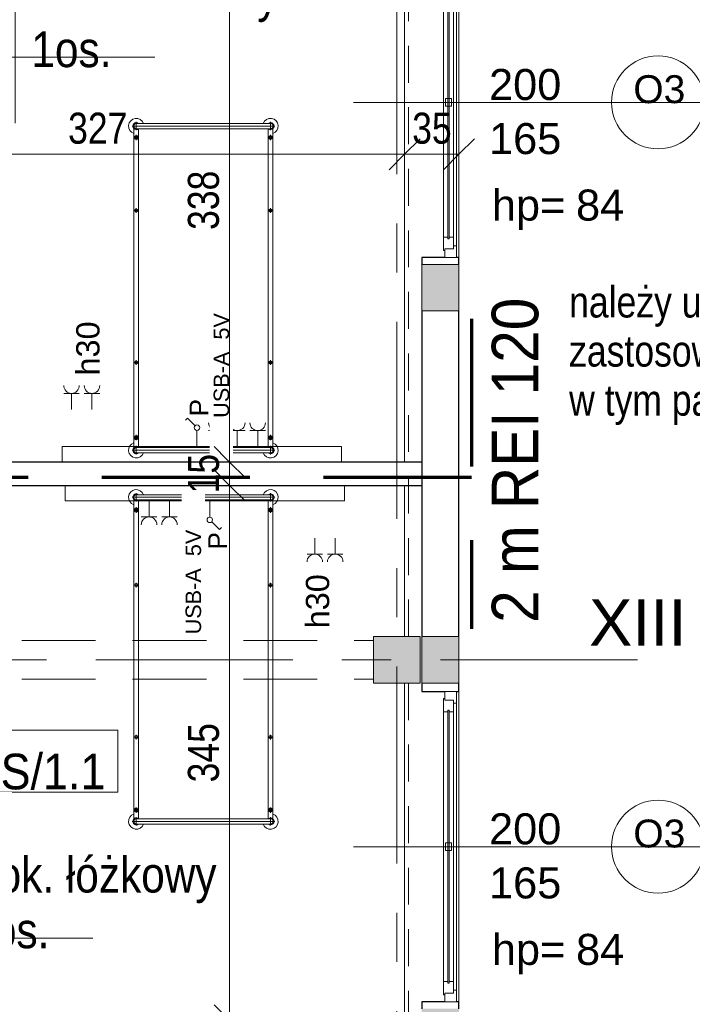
# Model space of a CAD drawing. Header units: centimetres. Extents: x -1631 to 21770, y -8842 to 3590.
# Tile 83 of 133: x 944 to 1378, y 666 to 1301. Entities that reach past the tile are written whole.
import ezdxf

# ---------------------------------------------------------------- set-up
doc = ezdxf.new("R2010")
doc.units = ezdxf.units.CM
for name, pattern in [('Długa kreska', [142.875, 95.25, -47.625]), ('Oś', [222.25, 127, -31.75, 31.75, -31.75]), ('Ponad', [39.688, 23.813, -15.875]), ('Ukryte', [71.438, 47.625, -23.813])]:
    doc.linetypes.add(name, pattern=pattern)
for name, color, linetype, lineweight in [('A-ANNO-DIMS', 211, 'Continuous', 13), ('A-ANNO-DIMS-100', 211, 'Continuous', 13), ('A-ANNO-NOTE', 131, 'Continuous', 9), ('A-AREA-IDEN', 2, 'Continuous', 13), ('A-DETL', 90, 'Continuous', 9), ('A-DETL-HDLN', 90, 'Ukryte', 9), ('A-FLOR-OVHD', 1, 'Ponad', 9), ('A-GLAZ', 151, 'Continuous', 13), ('A-GLAZ-IDEN', 152, 'Continuous', 13), ('A-WALL', 113, 'Continuous', 13), ('A-WALL-IDEN', 211, 'Continuous', 13), ('A-WALL-PATT', 111, 'Continuous', 13), ('G-ANNO-TEXT', 231, 'Continuous', 13), ('I-FURN', 30, 'Continuous', 9), ('Q-SPCQ', 91, 'Continuous', 9), ('S-COLS', 52, 'Continuous', 13), ('S-GRID', 1, 'Continuous', 13), ('S-GRID-IDEN', 1, 'Continuous', 13)]:
    doc.layers.add(name, color=color, linetype=linetype, lineweight=lineweight)
doc.styles.add('Arial Narrow_3', font='ARIALN.TTF', dxfattribs={"height": 20})
doc.styles.add('Arial Narrow_5', font='ARIALN.TTF', dxfattribs={"height": 20})
doc.styles.add('Arial_10', font='arial.ttf', dxfattribs={"height": 20})
doc.styles.add('Arial_11', font='arial.ttf', dxfattribs={"width": 0.85, "height": 23})
doc.styles.add('Arial_12', font='arial.ttf', dxfattribs={"width": 0.9, "height": 23})
doc.styles.add('Arial_13', font='arial.ttf', dxfattribs={"height": 0.2})
doc.styles.add('Arial_4', font='arial.ttf', dxfattribs={"height": 10})
doc.styles.add('Arial_5', font='arial.ttf', dxfattribs={"height": 12})
doc.styles.add('Arial_6', font='arial.ttf', dxfattribs={"height": 15})
doc.styles.add('Arial_7', font='arial.ttf', dxfattribs={"height": 30})
doc.styles.add('Arial_8', font='arial.ttf', dxfattribs={"height": 18})
doc.styles.add('Arial_9', font='arial.ttf', dxfattribs={"width": 0.9, "height": 30})
doc.dimstyles.new('Diagonal_1_100__0__wewnętrzne', dxfattribs={"dimscale": 30.48, "dimtxt": 20.468619, "dimasz": 0.656168, "dimexe": 0.164042, "dimexo": 0.0625, "dimgap": 0.032808, "dimtad": 1, "dimdec": 0, "dimdsep": 46, "dimtxsty": 'Arial Narrow_5', "dimblk1": 'OBLIQUE', "dimblk2": 'OBLIQUE', "dimsah": 1, "dimcen": 0.09, "dimazin": 0, "dimtfac": 1, "dimtdec": 4, "dimtix": 1, "dimtmove": 0, "dimatfit": 3, "dimfxl": 0, "dimtvp": 1, "dimtolj": 1, "dimtzin": 0, "dimarcsym": 0})
doc.dimstyles.new('Diagonal_1_100__0__wewnętrzne_2', dxfattribs={"dimscale": 30.48, "dimtxt": 20.468619, "dimasz": 0.656168, "dimexe": 0.164042, "dimexo": 0.0625, "dimgap": 0.032808, "dimtad": 1, "dimdec": 0, "dimdsep": 46, "dimtxsty": 'Arial Narrow_5', "dimblk1": 'OBLIQUE', "dimblk2": 'OBLIQUE', "dimsah": 1, "dimcen": 0.09, "dimazin": 0, "dimtfac": 1, "dimtdec": 4, "dimtix": 1, "dimtmove": 2, "dimatfit": 3, "dimfxl": 0, "dimtvp": 1, "dimtolj": 1, "dimtzin": 0, "dimarcsym": 0})

# ---------------------------------------------------------------- blocks, each defined once
blk = doc.blocks.new('M_Concrete-Square-Column - 300 x 300mm-1795931-6_piętro IV __13_80 m_ - stan projektowany')
at = {"layer": 'S-COLS', "lineweight": 9}
blk.add_hatch(color=254, dxfattribs=at).paths.add_polyline_path([(15, -15), (15, 15), (-15, 15), (-15, -15)], flags=0)
for p, q in [((15, 15), (-15, 15)), ((-15, 15), (-15, -15)), ((15, -15), (15, 15)), ((-15, -15), (15, -15))]:
    blk.add_line(p, q, dxfattribs=at)
blk = doc.blocks.new('łóżko 195x90 typ FAMED _102039_ - łóżko 195x90 typ FAMED _102039_-832813-6_piętro IV __13_80 m_ - stan projektowany')
at = {"layer": 'I-FURN'}
for p, q in [((-45.98, 104.75), (45.97, 104.75)), ((-44.75, 103.1), (-44.75, -102.61)), ((-43.25, 102.02), (-43.25, 107.47)), ((-43.25, 106.45), (43.25, 106.45)), ((-43.25, 103.05), (43.25, 103.05)), ((-41.75, -102.55), (-41.75, 103.1)), ((41.75, -102.61), (41.75, 103.05)), ((43.25, 102.02), (43.25, 107.47)), ((44.75, 103.1), (44.75, -102.61)), ((-45, 96.6), (-41.5, 96.6)), ((-43.25, 94.85), (-43.25, 98.35)), ((45, 96.6), (41.5, 96.6)), ((43.25, 94.85), (43.25, 98.35)), ((-44.75, 48.19), (-41.75, 48.19)), ((-43.25, 49.69), (-43.25, 46.69)), ((44.75, 48.19), (41.75, 48.19)), ((43.25, 49.69), (43.25, 46.69)), ((-44.75, -49.81), (-41.75, -49.81)), ((-43.25, -48.31), (-43.25, -51.31)), ((44.75, -49.81), (41.75, -49.81)), ((43.25, -48.31), (43.25, -51.31)), ((-43.25, -95.18), (-43.25, -98.68)), ((43.25, -95.18), (43.25, -98.68)), ((-45, -96.93), (-41.5, -96.93)), ((-43.25, -101.53), (-43.25, -106.98)), ((45, -96.93), (41.5, -96.93)), ((43.25, -101.53), (43.25, -106.98)), ((45.97, -104.25), (-45.98, -104.25)), ((-43.25, -102.55), (43.25, -102.55)), ((-43.25, -105.95), (43.25, -105.95))]:
    blk.add_line(p, q, dxfattribs=at)
for centre, radius in [((-43.25, 96.6), 1.25), ((-43.25, 96.6), 0.8), ((43.25, 96.6), 1.25), ((43.25, 96.6), 0.8), ((-43.25, 48.19), 1), ((43.25, 48.19), 1), ((-43.25, -49.81), 1), ((43.25, -49.81), 1), ((-43.25, -96.93), 1.25), ((-43.25, -96.93), 0.8), ((43.25, -96.93), 1.25), ((43.25, -96.93), 0.8)]:
    blk.add_circle(centre, radius, dxfattribs=at)
for centre, radius, start, end in [((-43.25, 104.75), 5, 19.87687, 252.5424), ((43.25, 104.75), 5, 287.4576, 160.12313), ((-43.25, 104.75), 2.23, 49.8221, 312.38874), ((-43.25, 104.75), 1.93, 62.02067, 297.97933), ((-43.25, 104.75), 1.7, 90, 270), ((43.25, 104.75), 2.23, 229.8221, 130.1779), ((43.25, 104.75), 1.93, 242.02067, 117.97933), ((43.25, 104.75), 1.7, 270, 90), ((-43.25, -104.25), 5, 107.4576, 340.12313), ((43.25, -104.25), 5, 199.87687, 72.5424), ((-43.25, -104.25), 2.23, 49.8221, 310.1779), ((-43.25, -104.25), 1.93, 62.02067, 297.97933), ((-43.25, -104.25), 1.7, 90, 270), ((43.25, -104.25), 2.23, 229.8221, 130.1779), ((43.25, -104.25), 1.93, 242.02067, 117.97933), ((43.25, -104.25), 1.7, 270, 90)]:
    blk.add_arc(centre, radius, start, end, dxfattribs=at)
blk = doc.blocks.new('łóżko 195x90 typ FAMED _102039_ - łóżko 195x90 typ FAMED _102039_-1233017-6_piętro IV __13_80 m_ - stan projektowany')
at = {"layer": 'I-FURN'}
for p, q in [((45.97, 104.25), (-45.98, 104.25)), ((-44.75, -103.1), (-44.75, 102.61)), ((-43.25, 101.53), (-43.25, 106.98)), ((-43.25, 105.95), (43.25, 105.95)), ((-43.25, 102.55), (43.25, 102.55)), ((-41.75, 102.55), (-41.75, -103.1)), ((41.75, 102.61), (41.75, -103.05)), ((43.25, 101.53), (43.25, 106.98)), ((44.75, -103.1), (44.75, 102.61)), ((-45, 96.93), (-41.5, 96.93)), ((-43.25, 95.18), (-43.25, 98.68)), ((45, 96.93), (41.5, 96.93)), ((43.25, 95.18), (43.25, 98.68)), ((-43.25, 48.31), (-43.25, 51.31)), ((43.25, 48.31), (43.25, 51.31)), ((-44.75, 49.81), (-41.75, 49.81)), ((44.75, 49.81), (41.75, 49.81)), ((-44.75, -48.19), (-41.75, -48.19)), ((-43.25, -49.69), (-43.25, -46.69)), ((44.75, -48.19), (41.75, -48.19)), ((43.25, -49.69), (43.25, -46.69)), ((-43.25, -94.85), (-43.25, -98.35)), ((43.25, -94.85), (43.25, -98.35)), ((-45, -96.6), (-41.5, -96.6)), ((45, -96.6), (41.5, -96.6)), ((-45.98, -104.75), (45.97, -104.75)), ((-43.25, -102.02), (-43.25, -107.47)), ((-43.25, -103.05), (43.25, -103.05)), ((-43.25, -106.45), (43.25, -106.45)), ((43.25, -102.02), (43.25, -107.47))]:
    blk.add_line(p, q, dxfattribs=at)
for centre, radius in [((-43.25, 96.93), 1.25), ((-43.25, 96.93), 0.8), ((43.25, 96.93), 1.25), ((43.25, 96.93), 0.8), ((-43.25, 49.81), 1), ((43.25, 49.81), 1), ((-43.25, -48.19), 1), ((43.25, -48.19), 1), ((-43.25, -96.6), 1.25), ((-43.25, -96.6), 0.8), ((43.25, -96.6), 1.25), ((43.25, -96.6), 0.8)]:
    blk.add_circle(centre, radius, dxfattribs=at)
for centre, radius, start, end in [((-43.25, 104.25), 5, 19.87687, 252.5424), ((43.25, 104.25), 5, 287.4576, 160.12313), ((-43.25, 104.25), 2.23, 49.8221, 310.1779), ((-43.25, 104.25), 1.93, 62.02067, 297.97933), ((-43.25, 104.25), 1.7, 90, 270), ((43.25, 104.25), 2.23, 229.8221, 130.1779), ((43.25, 104.25), 1.93, 242.02067, 117.97933), ((43.25, 104.25), 1.7, 270, 90), ((-43.25, -104.75), 5, 107.4576, 340.12313), ((43.25, -104.75), 5, 199.87687, 72.5424), ((-43.25, -104.75), 2.23, 47.61126, 310.1779), ((-43.25, -104.75), 1.93, 62.02067, 297.97933), ((-43.25, -104.75), 1.7, 90, 270), ((43.25, -104.75), 2.23, 229.8221, 130.1779), ((43.25, -104.75), 1.93, 242.02067, 117.97933), ((43.25, -104.75), 1.7, 270, 90)]:
    blk.add_arc(centre, radius, start, end, dxfattribs=at)
blk = doc.blocks.new('Panel Gazowo Oswietleniowy 1 - Type 1-2428027-6_piętro IV __13_80 m_ - stan projektowany')
at = {"layer": 'Q-SPCQ'}
for p, q in [((-76.5, 51.83), (-66.5, 51.83)), ((-71.5, 51.83), (-71.5, 41.5)), ((-63.33, 51.83), (-53.33, 51.83)), ((-58.33, 51.83), (-58.33, 41.5)), ((3.18, 35.93), (1.87, 34.62)), ((8.12, 30.98), (3.18, 35.93)), ((9.36, 17.5), (9.36, 28)), ((16.87, 27.83), (26.87, 27.83)), ((21.87, 27.83), (21.87, 17.5)), ((30.33, 27.83), (40.33, 27.83)), ((35.33, 27.83), (35.33, 17.5)), ((43.5, 27.83), (53.5, 27.83)), ((48.5, 27.83), (48.5, 17.5)), ((-77.5, 7.5), (-77.5, 17.5)), ((-77.5, 17.5), (102.5, 17.5)), ((102.5, 17.5), (102.5, 7.5))]:
    blk.add_line(p, q, dxfattribs=at)
blk.add_circle((9.36, 29.75), 1.75, dxfattribs=at)
for centre, end in [((-71.5, 56.83), 0), ((-58.33, 56.83), 0), ((21.87, 32.83), 360), ((35.33, 32.83), 360), ((48.5, 32.83), 360)]:
    blk.add_arc(centre, 5, 180, end, dxfattribs=at)
blk = doc.blocks.new('Okno - automatyczna etykieta - 200x165 _projektowane_-2617392-6_piętro IV __13_80 m_ - stan projektowany')
at = {"layer": 'A-GLAZ'}
for p, q in [((-92.5, 10.5), (-100, 10.5)), ((-100, 10.5), (-100, 3)), ((-100, 10.5), (100, 10.5)), ((-87, 8.5), (-94.5, 8.5)), ((-94.5, 8.5), (-94.5, 3)), ((-94.5, 3), (-94.5, 8.5)), ((-94.5, 8.5), (-92.5, 8.5)), ((-92.5, 8.5), (-92.5, 10.5)), ((92.5, 10.5), (-92.5, 10.5)), ((-87, 5.75), (-87, 8.5)), ((87, 8.5), (-87, 8.5)), ((2.5, 7.25), (-2.5, 7.25)), ((-2.5, 7.25), (-2.5, 3.25)), ((2.5, 3.25), (2.5, 7.25)), ((94.5, 8.5), (87, 8.5)), ((87, 8.5), (87, 5.75)), ((100, 10.5), (92.5, 10.5)), ((92.5, 10.5), (92.5, 8.5)), ((92.5, 8.5), (94.5, 8.5)), ((94.5, 3), (94.5, 8.5)), ((94.5, 8.5), (94.5, 3)), ((100, 3), (100, 10.5)), ((-100, 3), (-94.5, 3)), ((-94.5, 3), (-95.5, 3)), ((-95.5, 3), (-95.5, 2)), ((-95.5, 2), (-87, 2)), ((88, 5.75), (-88, 5.75)), ((-88, 5.75), (-88, 4.75)), ((-88, 4.75), (-88, 5.75)), ((-88, 5.75), (-87, 5.75)), ((-88, 4.75), (88, 4.75)), ((-87, 4.75), (-88, 4.75)), ((-87, 2), (-87, 4.75)), ((87, 2), (-87, 2)), ((-2.5, 3.25), (2.5, 3.25)), ((87, 5.75), (88, 5.75)), ((87, 4.75), (87, 2)), ((88, 4.75), (87, 4.75)), ((87, 2), (95.5, 2)), ((88, 4.75), (88, 5.75)), ((88, 5.75), (88, 4.75)), ((95.5, 3), (94.5, 3)), ((94.5, 3), (100, 3)), ((95.5, 2), (95.5, 3))]:
    blk.add_line(p, q, dxfattribs=at)
blk = doc.blocks.new('DIMBLOCK104-6_piętro IV __13_80 m_ - stan projektowany')
at = {"layer": 'A-ANNO-DIMS-100', "transparency": 16777216}
for p, q in [((1192.38, 1214.34), (1202.38, 1224.34)), ((1192.38, 1209.34), (1192.38, 1219.34)), ((1227.38, 1214.34), (1237.38, 1224.34)), ((1227.38, 1209.34), (1227.38, 1219.34)), ((1192.38, 1214.34), (1182.38, 1204.34)), ((1227.38, 1214.34), (1192.38, 1214.34)), ((1192.38, 1214.34), (1192.38, 1209.34)), ((1227.38, 1214.34), (1217.38, 1204.34)), ((1227.38, 1214.34), (1227.38, 1209.34))]:
    blk.add_line(p, q, dxfattribs=at)
at = {"layer": 'A-ANNO-DIMS-100', "color": 0, "transparency": 16777216, "insert": (1197.21, 1241.19), "char_height": 20, "width": 30.4105, "attachment_point": 1, "line_spacing_factor": 0.974696, "style": 'Arial Narrow_5'}
blk.add_mtext('35', dxfattribs=at)
blk = doc.blocks.new('_Oblique')
at = {"color": 0, "linetype": 'ByBlock', "lineweight": -2}
blk.add_line((-0.5, -0.5), (0.5, 0.5), dxfattribs=at)
blk = doc.blocks.new('DIMBLOCK105-6_piętro IV __13_80 m_ - stan projektowany')
at = {"layer": 'A-ANNO-DIMS-100', "transparency": 16777216}
for p, q in [((865.38, 1214.34), (875.38, 1224.34)), ((865.38, 1209.34), (865.38, 1219.34)), ((1192.38, 1214.34), (1202.38, 1224.34)), ((1192.38, 1209.34), (1192.38, 1219.34)), ((865.38, 1214.34), (855.38, 1204.34)), ((1192.38, 1214.34), (865.38, 1214.34)), ((865.38, 1214.34), (865.38, 1209.34)), ((1192.38, 1214.34), (1182.38, 1204.34)), ((1192.38, 1214.34), (1192.38, 1209.34))]:
    blk.add_line(p, q, dxfattribs=at)
at = {"layer": 'A-ANNO-DIMS-100', "color": 0, "transparency": 16777216, "insert": (975.42, 1241.19), "char_height": 20, "width": 45.6158, "attachment_point": 1, "line_spacing_factor": 0.974696, "style": 'Arial Narrow_5'}
blk.add_mtext('327', dxfattribs=at)
blk = doc.blocks.new('DIMBLOCK122-6_piętro IV __13_80 m_ - stan projektowany')
at = {"layer": 'A-ANNO-DIMS-100', "transparency": 16777216}
for p, q in [((1079.48, 1000.83), (1069.48, 1010.83)), ((1074.48, 1000.83), (1084.48, 1000.83)), ((1079.48, 1000.83), (1074.48, 1000.83)), ((1079.48, 655.83), (1079.48, 1000.83)), ((1079.48, 1000.83), (1089.48, 990.83)), ((1079.48, 655.83), (1069.48, 665.83)), ((1074.48, 655.83), (1084.48, 655.83)), ((1079.48, 655.83), (1074.48, 655.83)), ((1079.48, 655.83), (1089.48, 645.83))]:
    blk.add_line(p, q, dxfattribs=at)
at = {"layer": 'A-ANNO-DIMS-100', "color": 0, "transparency": 16777216, "insert": (1052.64, 809.32), "char_height": 20, "width": 45.6158, "attachment_point": 1, "rotation": 90, "line_spacing_factor": 0.974696, "style": 'Arial Narrow_5'}
blk.add_mtext('345', dxfattribs=at)
blk = doc.blocks.new('DIMBLOCK123-6_piętro IV __13_80 m_ - stan projektowany')
at = {"layer": 'A-ANNO-DIMS-100', "transparency": 16777216}
for p, q in [((1079.48, 1015.83), (1069.48, 1025.83)), ((1079.48, 1000.83), (1069.48, 1010.83)), ((1074.48, 1015.83), (1084.48, 1015.83)), ((1079.48, 1015.83), (1074.48, 1015.83)), ((1079.48, 1000.83), (1079.48, 1015.83)), ((1079.48, 1015.83), (1089.48, 1005.83)), ((1074.48, 1000.83), (1084.48, 1000.83)), ((1079.48, 1000.83), (1074.48, 1000.83)), ((1079.48, 1000.83), (1089.48, 990.83))]:
    blk.add_line(p, q, dxfattribs=at)
at = {"layer": 'A-ANNO-DIMS-100', "color": 0, "transparency": 16777216, "insert": (1052.64, 995.65), "char_height": 20, "width": 30.4105, "attachment_point": 1, "rotation": 90, "line_spacing_factor": 0.974696, "style": 'Arial Narrow_5'}
blk.add_mtext('15', dxfattribs=at)
blk = doc.blocks.new('DIMBLOCK124-6_piętro IV __13_80 m_ - stan projektowany')
at = {"layer": 'A-ANNO-DIMS-100', "transparency": 16777216}
for p, q in [((1079.48, 1353.33), (1069.48, 1363.33)), ((1074.48, 1353.33), (1084.48, 1353.33)), ((1079.48, 1353.33), (1074.48, 1353.33)), ((1079.48, 1015.83), (1079.48, 1353.33)), ((1079.48, 1353.33), (1089.48, 1343.33)), ((1079.48, 1015.83), (1069.48, 1025.83)), ((1074.48, 1015.83), (1084.48, 1015.83)), ((1079.48, 1015.83), (1074.48, 1015.83)), ((1079.48, 1015.83), (1089.48, 1005.83))]:
    blk.add_line(p, q, dxfattribs=at)
at = {"layer": 'A-ANNO-DIMS-100', "color": 0, "transparency": 16777216, "insert": (1052.64, 1165.57), "char_height": 20, "width": 45.6158, "attachment_point": 1, "rotation": 90, "line_spacing_factor": 0.974696, "style": 'Arial Narrow_5'}
blk.add_mtext('338', dxfattribs=at)
blk = doc.blocks.new('METKA_POMIESZCZENIA2 - Rozbudowana - bez ramki-2396678-6_piętro IV __13_80 m_ - stan projektowany')
at = {"layer": 'A-AREA-IDEN'}
for p, q in [((0, 0.425), (0, 0)), ((0.0976, 0), (-0.8, 0)), ((-0.8, 0), (0.9, 0)), ((0, 0), (0, -0.425))]:
    blk.add_line(p, q, dxfattribs=at)
blk = doc.blocks.new('ET sciana_AT7 - 10mm-2270614-6_piętro IV __13_80 m_ - stan projektowany')
at = {"layer": 'A-WALL-IDEN'}
for p, q in [((-0.4, 0.196875), (0.4, 0.196875)), ((-0.4, -0.203125), (-0.4, 0.196875)), ((0.4, 0.196875), (0.4, -0.203125)), ((-0.4, -0.203125), (0.4, -0.203125))]:
    blk.add_line(p, q, dxfattribs=at)
blk = doc.blocks.new('Okno_PG_typ 100 - metka _wys_parapetu-2491532-6_piętro IV __13_80 m_ - stan projektowany')
at = {"layer": 'A-GLAZ-IDEN'}
blk.add_line((0, -1.8946), (0, 0.3677), dxfattribs=at)
blk.add_circle((0, 0.0677), 0.3, dxfattribs=at)
at = {"layer": 'A-GLAZ-IDEN', "insert": (0.5622, -1.0037), "char_height": 0.2, "width": 0.4949, "attachment_point": 1, "rotation": 90, "line_spacing_factor": 0.936439, "style": 'Arial_13'}
blk.add_mtext('\\pt1.27,2.54,3.81,5.08,6.35,7.62,8.89,10.16,11.43,12.7,13.97,15.24,16.51,17.78,19.05,20.32,21.59,22.86,24.13,25.4,26.67,27.94,29.21,30.48,31.75,33.02,34.29,35.56,36.83,38.1,39.37,40.64;hp=', dxfattribs=at)

msp = doc.modelspace()

# ---------------------------------------------------------------- hatches: boundary and pattern name
at = {"layer": 'A-WALL-PATT'}
h = msp.add_hatch(color=9, dxfattribs=at)
h.paths.add_polyline_path([(1203.38, 393.33), (1227.38, 393.33), (1227.38, 423.33), (1203.38, 423.33), (1203.38, 419.08)], flags=0)
h.paths.add_polyline_path([(1203.38, 633.33), (1227.38, 633.33), (1227.38, 663.33), (1203.38, 663.33)], flags=0)
h.paths.add_polyline_path([(1227.38, 873.33), (1227.38, 903.33), (1203.38, 903.33), (1203.38, 873.33)], flags=0)
h.paths.add_polyline_path([(1203.38, 1113.33), (1227.38, 1113.33), (1227.38, 1143.33), (1203.38, 1143.33)], flags=0)
h.paths.add_polyline_path([(1227.38, 1353.33), (1227.38, 1383.33), (1203.38, 1383.33), (1203.38, 1353.33)], flags=0)
h.paths.add_polyline_path([(1227.38, 1593.33), (1227.38, 1623.33), (1203.38, 1623.33), (1203.38, 1593.33)], flags=0)
h.paths.add_polyline_path([(1227.38, 1833.33), (1227.38, 1863.33), (1203.38, 1863.33), (1203.38, 1833.33)], flags=0)
h.paths.add_polyline_path([(1227.38, 2073.33), (1227.38, 2103.33), (1203.38, 2103.33), (1203.38, 2073.33)], flags=0)
h.paths.add_polyline_path([(1203.38, 2313.33), (1227.38, 2313.33), (1227.38, 2343.33), (1203.38, 2343.33)], flags=0)
h.paths.add_polyline_path([(1227.38, 2553.33), (1227.38, 2583.33), (1203.38, 2583.33), (1203.38, 2553.33)], flags=0)
h.paths.add_polyline_path([(1227.38, 2793.33), (1227.38, 2824.33), (1203.38, 2824.33), (1203.38, 2793.33)], flags=0)

# ---------------------------------------------------------------- linework, layer by layer
at = {"layer": 'A-DETL', "linetype": 'Długa kreska', "lineweight": 70}
for p, q in [((1235.38, 1108.33), (1235.38, 908.33)), ((1235.38, 1005.83), (294.38, 1005.83))]:
    msp.add_line(p, q, dxfattribs=at)
at = {"layer": 'A-DETL-HDLN'}
msp.add_line((-1197.62, 875.83), (1172.38, 875.83), dxfattribs=at)
at = {"layer": 'A-FLOR-OVHD'}
for p, q in [((1194.88, 903.33), (1194.88, 1353.33)), ((1194.88, 873.33), (1194.88, 423.33))]:
    msp.add_line(p, q, dxfattribs=at)
at = {"layer": 'A-WALL', "lineweight": 9}
for p, q in [((1192.38, 1015.83), (1192.38, 1353.33)), ((1227.38, 1347.83), (1227.38, 1147.83)), ((1203.38, 1143.33), (1203.38, 1113.33)), ((1227.38, 1113.33), (1227.38, 1143.33)), ((1192.38, 903.33), (1192.38, 1000.83)), ((1203.38, 903.33), (1203.38, 873.33)), ((1227.38, 873.33), (1227.38, 903.33)), ((1192.38, 655.83), (1192.38, 873.33)), ((1227.38, 867.83), (1227.38, 667.83))]:
    msp.add_line(p, q, dxfattribs=at)
at = {"layer": 'A-WALL', "color": 7, "lineweight": 25}
for p, q in [((1218.38, 1147.83), (1203.38, 1147.83)), ((1203.38, 1147.83), (1203.38, 1143.33)), ((1227.38, 1147.83), (1225.88, 1147.83)), ((1227.38, 1143.33), (1227.38, 1147.83)), ((1203.38, 1113.33), (1203.38, 903.33)), ((1227.38, 903.33), (1227.38, 1113.33)), ((1203.38, 1015.83), (865.38, 1015.83)), ((865.38, 1000.83), (1203.38, 1000.83)), ((1203.38, 873.33), (1203.38, 867.83)), ((1227.38, 867.83), (1227.38, 873.33)), ((1203.38, 867.83), (1218.38, 867.83)), ((1225.88, 867.83), (1227.38, 867.83)), ((1218.38, 667.83), (1203.38, 667.83)), ((1203.38, 667.83), (1203.38, 663.33)), ((1227.38, 667.83), (1225.88, 667.83)), ((1227.38, 663.33), (1227.38, 667.83))]:
    msp.add_line(p, q, dxfattribs=at)
at = {"layer": 'A-WALL'}
for p, q in [((1227.38, 1143.33), (1203.38, 1143.33)), ((1203.38, 1113.33), (1227.38, 1113.33)), ((1227.38, 903.33), (1203.38, 903.33)), ((1203.38, 873.33), (1227.38, 873.33))]:
    msp.add_line(p, q, dxfattribs=at)
at = {"layer": 'S-GRID', "linetype": 'Oś'}
msp.add_line((1187.38, 2884.27), (1187.38, 27.13), dxfattribs=at)

# ---------------------------------------------------------------- block references
at = {"layer": 'A-AREA-IDEN', "xscale": 99.99999999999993, "yscale": 99.99999999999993, "zscale": 99.99999999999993}
for p in [(941.33, 1276.99), (901.33, 708.83)]:
    msp.add_blockref('METKA_POMIESZCZENIA2 - Rozbudowana - bez ramki-2396678-6_piętro IV __13_80 m_ - stan projektowany', p, dxfattribs=at)
at = {"layer": 'A-GLAZ', "rotation": 269.9999999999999}
for p in [(1215.38, 1247.83), (1215.38, 767.83)]:
    msp.add_blockref('Okno - automatyczna etykieta - 200x165 _projektowane_-2617392-6_piętro IV __13_80 m_ - stan projektowany', p, dxfattribs=at)
at = {"layer": 'A-GLAZ-IDEN', "xscale": 99.99999999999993, "yscale": 99.99999999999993, "zscale": 99.99999999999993, "rotation": 270.0000000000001}
for p in [(1348.94, 1247.83), (1348.94, 767.83)]:
    msp.add_blockref('Okno_PG_typ 100 - metka _wys_parapetu-2491532-6_piętro IV __13_80 m_ - stan projektowany', p, dxfattribs=at)
at = {"layer": 'A-WALL-IDEN', "xscale": 99.99999999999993, "yscale": 99.99999999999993, "zscale": 99.99999999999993}
msp.add_blockref('ET sciana_AT7 - 10mm-2270614-6_piętro IV __13_80 m_ - stan projektowany', (967.51, 823.31), dxfattribs=at)
at = {"layer": 'I-FURN', "rotation": 180}
for name, p in [('łóżko 195x90 typ FAMED _102039_ - łóżko 195x90 typ FAMED _102039_-832813-6_piętro IV __13_80 m_ - stan projektowany', (1062.63, 1128.27)), ('łóżko 195x90 typ FAMED _102039_ - łóżko 195x90 typ FAMED _102039_-1233017-6_piętro IV __13_80 m_ - stan projektowany', (1062.63, 888.38))]:
    msp.add_blockref(name, p, dxfattribs=at)
at = {"layer": 'Q-SPCQ'}
msp.add_blockref('Panel Gazowo Oswietleniowy 1 - Type 1-2428027-6_piętro IV __13_80 m_ - stan projektowany', (1049.13, 1008.33), dxfattribs=at)
at = {"layer": 'Q-SPCQ', "rotation": 180}
msp.add_blockref('Panel Gazowo Oswietleniowy 1 - Type 1-2428027-6_piętro IV __13_80 m_ - stan projektowany', (1076.13, 1008.33), dxfattribs=at)
at = {"layer": 'S-COLS', "lineweight": 9}
msp.add_blockref('M_Concrete-Square-Column - 300 x 300mm-1795931-6_piętro IV __13_80 m_ - stan projektowany', (1187.38, 888.33), dxfattribs=at)

# ---------------------------------------------------------------- texts
at = {"layer": 'A-AREA-IDEN', "char_height": 23, "width": 156.91, "attachment_point": 7, "line_spacing_factor": 0.936439, "style": 'Arial_11'}
for insert in [(951.76, 1270.21), (911.76, 702.05)]:
    msp.add_mtext('\\pt84.99995,169.9999,255.00008,340.00003,424.99998,509.99993,595.00011,680.00006,765.00001,849.99996,934.99991,1020.00009,1105.00004,1189.99999,1274.99994,1359.99989,1445.00007,1530.00002,1614.99997,1699.99992,1785.0001,1870.00005,1955,2039.99995,2124.9999,2210.00008,2295.00003,2379.99998,2464.99993,2550.00011,2635.00006,2720.00001;Pok. łóżkowy\\P1os.', dxfattribs=dict(at, insert=insert))
at = {"layer": 'A-GLAZ-IDEN', "line_spacing_factor": 0.936439}
for s, insert, char_height, width, attachment_point, style in [('\\pt127,254,381,508,635,762,889,1016,1143,1270,1397,1524,1651,1778,1905,2032,2159,2286,2413,2540,2667,2794,2921,3048,3175,3302,3429,3556,3683,3810,3937,4064;200', (1270.05, 1259.22), 20, 48.3, 5, 'Arial_10'), ('\\pt127.00008,253.99998,381.00006,507.99996,635.00004,761.99994,889.00002,1015.99992,1143,1270.00008,1396.99998,1524.00006,1650.99996,1778.00004,1904.99994,2032.00002,2158.99992,2286,2413.00008,2539.99998,2667.00006,2793.99996,2921.00004,3047.99994,3175.00002,3301.99992,3429,3556.00008,3682.99998,3810.00006,3936.99996,4064.00004;O3', (1356.52, 1256.21), 18, 33.7, 5, 'Arial_8'), ('\\pt127,254,381,508,635,762,889,1016,1143,1270,1397,1524,1651,1778,1905,2032,2159,2286,2413,2540,2667,2794,2921,3048,3175,3302,3429,3556,3683,3810,3937,4064;165', (1270.05, 1224.34), 20, 48.3, 5, 'Arial_10'), ('\\pt127,254,381,508,635,762,889,1016,1143,1270,1397,1524,1651,1778,1905,2032,2159,2286,2413,2540,2667,2794,2921,3048,3175,3302,3429,3556,3683,3810,3937,4064;84', (1302.84, 1191.6), 20, 32.4, 1, 'Arial_10'), ('\\pt127,254,381,508,635,762,889,1016,1143,1270,1397,1524,1651,1778,1905,2032,2159,2286,2413,2540,2667,2794,2921,3048,3175,3302,3429,3556,3683,3810,3937,4064;200', (1270.05, 779.22), 20, 48.3, 5, 'Arial_10'), ('\\pt127.00008,253.99998,381.00006,507.99996,635.00004,761.99994,889.00002,1015.99992,1143,1270.00008,1396.99998,1524.00006,1650.99996,1778.00004,1904.99994,2032.00002,2158.99992,2286,2413.00008,2539.99998,2667.00006,2793.99996,2921.00004,3047.99994,3175.00002,3301.99992,3429,3556.00008,3682.99998,3810.00006,3936.99996,4064.00004;O3', (1356.52, 776.21), 18, 33.7, 5, 'Arial_8'), ('\\pt127,254,381,508,635,762,889,1016,1143,1270,1397,1524,1651,1778,1905,2032,2159,2286,2413,2540,2667,2794,2921,3048,3175,3302,3429,3556,3683,3810,3937,4064;165', (1270.05, 744.34), 20, 48.3, 5, 'Arial_10'), ('\\pt127,254,381,508,635,762,889,1016,1143,1270,1397,1524,1651,1778,1905,2032,2159,2286,2413,2540,2667,2794,2921,3048,3175,3302,3429,3556,3683,3810,3937,4064;84', (1302.84, 711.6), 20, 32.4, 1, 'Arial_10')]:
    msp.add_mtext(s, dxfattribs=dict(at, insert=insert, char_height=char_height, width=width, attachment_point=attachment_point, style=style))
at = {"layer": 'A-WALL-IDEN', "insert": (965.7, 816.15), "char_height": 23, "width": 67.32, "attachment_point": 5, "line_spacing_factor": 0.936439, "style": 'Arial_12'}
msp.add_mtext('\\pt114.30011,228.59999,342.9001,457.19998,571.50009,685.79997,800.10008,914.39996,1028.70007,1142.99995,1257.30006,1371.59994,1485.90005,1600.19993,1714.50004,1828.79992,1943.10003,2057.39991,2171.70002,2285.9999,2400.30001,2514.59989,2628.9,2743.20011,2857.49999,2971.8001,3086.09998,3200.40009,3314.69997,3429.00008,3543.29996,3657.60007;S/1.1', dxfattribs=at)
at = {"layer": 'G-ANNO-TEXT', "color": 1, "insert": (1298.4, 1129.1), "char_height": 20, "width": 326.8, "attachment_point": 1, "line_spacing_factor": 0.949189, "style": 'Arial Narrow_3', "bg_fill": 3, "box_fill_scale": 1.25, "bg_fill_color": 256, "bg_fill_true_color": 13158600, "bg_fill_transparency": 0}
msp.add_mtext('\\pt127,254,381,508,635,762,889,1016,1143,1270,1397,1524,1651,1778,1905,2032,2159,2286,2413,2540,2667,2794,2921,3048,3175,3302,3429,3556,3683,3810,3937,4064;należy uwzględnić zastosowanie wełny mineralnej w tym pasie na elewacji', dxfattribs=at)
at = {"layer": 'G-ANNO-TEXT', "color": 1, "insert": (1248.5, 912.23), "char_height": 30, "width": 405.99, "attachment_point": 1, "rotation": 90, "line_spacing_factor": 0.936439, "style": 'Arial_9'}
msp.add_mtext('\\pt228.6,342.9,457.2,571.5,685.8,800.1,914.4,1028.7,1143,1257.3,1371.6,1485.9,1600.2,1714.5,1828.8,1943.1,2057.4,2171.7,2286,2400.3,2514.6,2628.9,2743.2,2857.5,2971.8,3086.1,3200.4,3314.7,3429,3543.3,3657.6;2 m REI 120 ^I', dxfattribs=at)
at = {"layer": 'S-GRID-IDEN', "insert": (1342.64, 912.39), "char_height": 30, "width": 63.5, "attachment_point": 5, "line_spacing_factor": 0.936439, "style": 'Arial_7'}
msp.add_mtext('\\pt126.9999,254.0001,381,507.9999,635.0001,762,888.9999,1016.0001,1143,1269.9999,1397.0001,1524,1650.9999,1778.0001,1905,2031.9999,2159.0001,2286,2412.9999,2540.0001,2667,2793.9999,2921.0001,3048,3174.9999,3302.0001,3429,3555.9999,3683.0001,3810,3936.9999,4064.0001;XIII', dxfattribs=at)

# ---------------------------------------------------------------- dimensions: what is measured, and where the dimension line sits
at = {"layer": 'A-ANNO-DIMS'}
dim = msp.add_linear_dim(base=(865.38, 1214.34), p1=(1192.38, 1209.34), p2=(865.38, 1209.34), dimstyle='Diagonal_1_100__0__wewnętrzne_2', override={"dimpost": '<>', "dimfxl": 327}, dxfattribs=at)
dim.commit()
dim.dimension.update_dxf_attribs({"geometry": 'DIMBLOCK105-6_piętro IV __13_80 m_ - stan projektowany', "text_midpoint": (998.23, 1227.86), "dimtype": 160, "text_rotation": 360})
dim = msp.add_linear_dim(base=(1192.38, 1214.34), p1=(1227.38, 1209.34), p2=(1192.38, 1209.34), dimstyle='Diagonal_1_100__0__wewnętrzne', override={"dimpost": '<>', "dimfxl": 35}, dxfattribs=at)
dim.commit()
dim.dimension.update_dxf_attribs({"geometry": 'DIMBLOCK104-6_piętro IV __13_80 m_ - stan projektowany', "text_midpoint": (1209.88, 1225.56)})

# ---------------------------------------------------------------- next in the draw order: texts
at = {"layer": 'A-ANNO-NOTE', "lineweight": 13, "rotation": 90, "line_spacing_factor": 0.936439, "bg_fill": 3, "box_fill_scale": 1.25, "bg_fill_color": 256, "bg_fill_true_color": 13158600, "bg_fill_transparency": 0}
for s, insert, char_height, width, attachment_point, style in [('\\pt127,254,381,508,635,762,889,1016,1143,1270,1397,1524,1651,1778,1905,2032,2159,2286,2413,2540,2667,2794,2921,3048,3175,3302,3429,3556,3683,3810,3937,4064;USB-A  5V', (1074.32, 1078.16), 10, 113.1, 5, 'Arial_4'), ('\\pt127.00005,253.99995,381,508.00005,634.99995,762,889.00005,1015.99995,1143,1270.00005,1396.99995,1524,1651.00005,1777.99995,1905,2032.00005,2158.99995,2286,2413.00005,2539.99995,2667,2794.00005,2920.99995,3048,3175.00005,3301.99995,3429,3556.00005,3682.99995,3810,3937.00005,4063.99995;h30', (980.67, 1071.64), 15, 36.764, 1, 'Arial_6'), ('\\pt127,254,381,508,635,762,889,1016,1143,1270,1397,1524,1651,1778,1905,2032,2159,2286,2413,2540,2667,2794,2921,3048,3175,3302,3429,3556,3683,3810,3937,4064;USB-A  5V', (1056.22, 938.49), 10, 113.1, 5, 'Arial_4'), ('\\pt127.00005,253.99995,381,508.00005,634.99995,762,889.00005,1015.99995,1143,1270.00005,1396.99995,1524,1651.00005,1777.99995,1905,2032.00005,2158.99995,2286,2413.00005,2539.99995,2667,2794.00005,2920.99995,3048,3175.00005,3301.99995,3429,3556.00005,3682.99995,3810,3937.00005,4063.99995;h30', (1128.72, 908.61), 15, 36.764, 1, 'Arial_6')]:
    msp.add_mtext(s, dxfattribs=dict(at, insert=insert, char_height=char_height, width=width, attachment_point=attachment_point, style=style))

# ---------------------------------------------------------------- next in the draw order: linework, layer by layer
at = {"layer": 'A-DETL-HDLN'}
msp.add_line((-1197.62, 900.83), (1172.38, 900.83), dxfattribs=at)
at = {"layer": 'S-GRID', "linetype": 'Oś'}
msp.add_line((1342.46, 888.33), (-1368.76, 888.33), dxfattribs=at)

# ---------------------------------------------------------------- next in the draw order: texts
at = {"layer": 'A-ANNO-NOTE', "lineweight": 13, "char_height": 12, "width": 12.019, "attachment_point": 5, "rotation": 90, "line_spacing_factor": 0.936439, "style": 'Arial_5'}
for insert in [(1059.82, 1050.95), (1071.78, 965.1)]:
    msp.add_mtext('\\pt126.99996,254.00004,381,507.99996,635.00004,762,888.99996,1016.00004,1143,1269.99996,1397.00004,1524,1650.99996,1778.00004,1905,2031.99996,2159.00004,2286,2412.99996,2540.00004,2667,2793.99996,2921.00004,3048,3174.99996,3302.00004,3429,3555.99996,3683.00004,3810,3936.99996,4064.00004;P', dxfattribs=dict(at, insert=insert))

# ---------------------------------------------------------------- next in the draw order: dimensions: what is measured, and where the dimension line sits
at = {"layer": 'A-ANNO-DIMS'}
for base, p1, p2, override, picture, middle in [((1079.48404441, 1353.32555458), (1074.48404441, 1015.82555458), (1074.48404441, 1353.32555458), {"dimpost": '<>', "dimfxl": 337.5}, 'DIMBLOCK124-6_piętro IV __13_80 m_ - stan projektowany', (1068.2725846, 1184.57555458)), ((1079.48, 1015.83), (1074.48, 1000.83), (1074.48, 1015.83), {"dimpost": '<>', "dimfxl": 15}, 'DIMBLOCK123-6_piętro IV __13_80 m_ - stan projektowany', (1068.27, 1008.33)), ((1079.48, 1000.83), (1074.48, 655.83), (1074.48, 1000.83), {"dimpost": '<>', "dimfxl": 345}, 'DIMBLOCK122-6_piętro IV __13_80 m_ - stan projektowany', (1068.27, 828.33))]:
    dim = msp.add_linear_dim(base=base, p1=p1, p2=p2, angle=90, dimstyle='Diagonal_1_100__0__wewnętrzne', override=override, dxfattribs=at)
    dim.commit()
    dim.dimension.update_dxf_attribs({"geometry": picture, "text_midpoint": middle})

doc.saveas('drawing.dxf')
